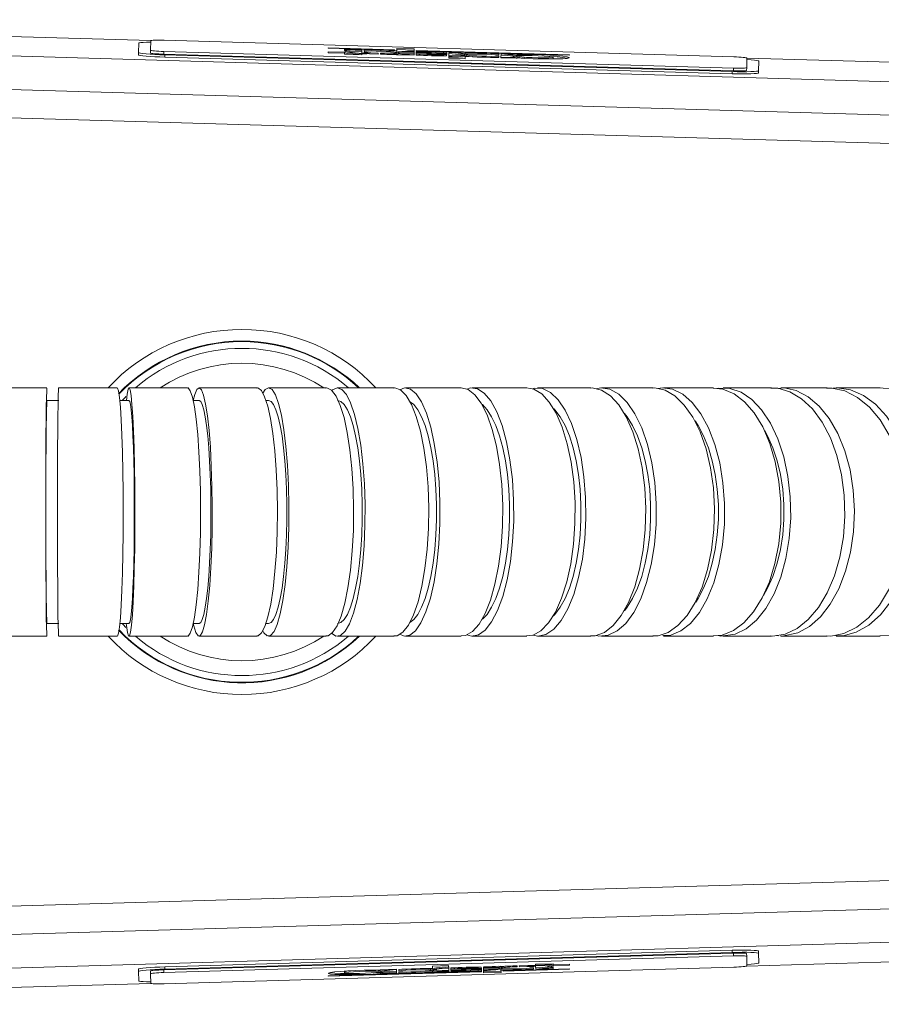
# Model space of a CAD drawing. Extents: x 13 to 426, y 7 to 274.
# Tile 25 of 29: x 197 to 219, y 211 to 236. Entities that reach past the tile are written whole.
import ezdxf

# ---------------------------------------------------------------- set-up
doc = ezdxf.new("R2010")
doc.units = 0
doc.header["$MEASUREMENT"] = 0

msp = doc.modelspace()

# ---------------------------------------------------------------- linework, layer by layer
at = {"color": 7, "linetype": 'Continuous', "lineweight": 15}
for p, q in [((181.876, 235.734), (200.177, 235.199)), ((181.861, 235.234), (229.485, 233.842)), ((199.866, 235.135), (199.859, 234.892)), ((200.176, 235.197), (200.169, 234.951)), ((215.097, 234.782), (200.515, 235.208)), ((199.857, 234.837), (199.859, 234.892)), ((200.167, 234.881), (200.169, 234.951)), ((200.507, 234.92), (200.505, 234.85)), ((200.505, 234.85), (215.086, 234.424)), ((200.507, 234.92), (215.088, 234.494)), ((200.535, 234.831), (200.533, 234.775)), ((200.535, 234.831), (215.055, 234.406)), ((205.132, 234.902), (204.714, 234.914)), ((204.714, 234.889), (204.714, 234.914)), ((204.714, 234.889), (205.131, 234.876)), ((206.414, 234.965), (204.717, 235.014)), ((204.717, 235.004), (204.717, 235.014)), ((206.414, 234.955), (204.717, 235.004)), ((205.13, 234.851), (205.131, 234.876)), ((205.575, 234.838), (205.13, 234.851)), ((205.132, 234.902), (205.131, 234.876)), ((205.132, 234.915), (205.132, 234.902)), ((205.134, 234.982), (205.133, 234.943)), ((205.192, 234.951), (205.133, 234.953)), ((205.134, 234.982), (205.579, 234.969)), ((205.575, 234.838), (205.576, 234.863)), ((205.577, 234.889), (205.576, 234.871)), ((205.706, 234.86), (205.576, 234.863)), ((205.577, 234.889), (205.579, 234.961)), ((205.577, 234.889), (205.994, 234.877)), ((205.579, 234.969), (205.579, 234.965)), ((205.633, 234.901), (205.632, 234.891)), ((205.806, 234.886), (205.632, 234.891)), ((205.634, 234.961), (205.633, 234.928)), ((205.993, 234.851), (205.994, 234.877)), ((206.049, 234.875), (206.049, 234.85)), ((206.414, 234.955), (206.414, 234.965)), ((206.448, 234.883), (206.447, 234.854)), ((206.466, 234.837), (206.466, 234.845)), ((206.911, 234.824), (206.466, 234.837)), ((206.469, 234.935), (206.468, 234.906)), ((206.471, 234.997), (206.469, 234.935)), ((206.915, 234.955), (206.47, 234.968)), ((206.916, 234.984), (206.471, 234.997)), ((206.523, 234.902), (206.522, 234.875)), ((206.523, 234.902), (206.913, 234.89)), ((206.912, 234.861), (206.534, 234.872)), ((206.913, 234.894), (206.539, 234.905)), ((206.913, 234.89), (206.911, 234.832)), ((206.911, 234.828), (206.911, 234.824)), ((206.914, 234.922), (206.913, 234.894)), ((206.916, 234.984), (206.914, 234.926)), ((206.967, 234.828), (206.968, 234.862)), ((206.968, 234.889), (206.969, 234.922)), ((207.747, 234.864), (206.968, 234.887)), ((206.968, 234.864), (206.968, 234.887)), ((207.747, 234.841), (206.968, 234.864)), ((210.892, 234.834), (206.97, 234.948)), ((206.97, 234.948), (206.97, 234.938)), ((210.892, 234.824), (206.97, 234.938)), ((207.745, 234.806), (207.746, 234.839)), ((207.747, 234.866), (207.748, 234.9)), ((207.747, 234.841), (207.747, 234.864)), ((207.801, 234.802), (207.799, 234.745)), ((207.801, 234.806), (207.804, 234.896)), ((208.221, 234.891), (207.804, 234.904)), ((207.804, 234.9), (207.804, 234.904)), ((208.22, 234.863), (208.189, 234.863)), ((208.217, 234.732), (208.218, 234.795)), ((208.221, 234.883), (208.22, 234.858)), ((208.221, 234.891), (208.221, 234.883)), ((208.266, 234.83), (208.265, 234.801)), ((209.082, 234.832), (208.981, 234.837)), ((209.082, 234.8), (209.081, 234.767)), ((209.083, 234.861), (209.082, 234.827)), ((209.139, 234.857), (209.136, 234.767)), ((209.556, 234.852), (209.139, 234.865)), ((209.139, 234.861), (209.139, 234.865)), ((209.556, 234.824), (209.525, 234.824)), ((209.556, 234.844), (209.555, 234.819)), ((209.556, 234.844), (209.556, 234.852)), ((209.741, 234.815), (209.573, 234.815)), ((210.892, 234.834), (210.892, 234.824)), ((200.533, 234.775), (215.054, 234.351)), ((208.217, 234.732), (207.799, 234.745)), ((209.136, 234.763), (209.136, 234.759)), ((209.553, 234.747), (209.136, 234.759)), ((209.553, 234.747), (209.554, 234.756)), ((209.601, 234.791), (209.6, 234.762)), ((210.472, 234.744), (210.473, 234.773)), ((215.427, 234.505), (215.434, 234.751)), ((215.433, 234.753), (230.584, 234.31)), ((215.733, 234.428), (215.741, 234.671)), ((181.836, 234.379), (226.217, 233.081)), ((215.054, 234.351), (215.055, 234.406)), ((215.086, 234.424), (215.088, 234.494)), ((215.427, 234.505), (215.425, 234.435)), ((215.733, 234.428), (215.732, 234.372)), ((222.934, 232.452), (181.815, 233.655)), ((197.515, 226.306), (196.018, 226.306)), ((199.314, 226.306), (197.815, 226.306)), ((201.11, 226.306), (199.614, 226.306)), ((202.892, 226.306), (201.408, 226.306)), ((204.659, 226.306), (203.188, 226.306)), ((206.403, 226.306), (204.952, 226.306)), ((208.119, 226.306), (206.691, 226.306)), ((209.798, 226.306), (208.402, 226.306)), ((211.439, 226.306), (210.075, 226.306)), ((213.033, 226.306), (211.708, 226.306)), ((214.575, 226.306), (213.294, 226.306)), ((216.059, 226.306), (214.827, 226.306)), ((217.483, 226.306), (216.301, 226.306)), ((218.842, 226.306), (217.714, 226.306)), ((197.816, 225.982), (197.516, 225.982)), ((199.614, 225.982), (199.381, 225.982)), ((201.408, 225.982), (201.256, 225.982)), ((203.188, 225.982), (203.118, 225.982)), ((197.516, 220.267), (197.816, 220.267)), ((199.381, 220.267), (199.614, 220.267)), ((201.256, 220.267), (201.408, 220.267)), ((203.118, 220.267), (203.188, 220.267)), ((196.018, 219.943), (197.515, 219.943)), ((197.815, 219.943), (199.314, 219.943)), ((199.614, 219.943), (201.11, 219.943)), ((201.408, 219.943), (202.892, 219.943)), ((203.188, 219.943), (204.659, 219.943)), ((204.952, 219.943), (206.403, 219.943)), ((206.691, 219.943), (208.119, 219.943)), ((208.402, 219.943), (209.798, 219.943)), ((210.075, 219.943), (211.439, 219.943)), ((211.708, 219.943), (213.033, 219.943)), ((213.294, 219.943), (214.575, 219.943)), ((214.766, 219.945), (214.693, 219.961)), ((214.827, 219.943), (216.059, 219.943)), ((216.237, 219.955), (216.189, 219.96)), ((216.339, 219.944), (216.289, 219.949)), ((216.301, 219.943), (217.483, 219.943)), ((217.714, 219.943), (218.842, 219.943)), ((181.815, 212.594), (224.828, 213.852)), ((226.217, 213.168), (181.836, 211.87)), ((181.861, 211.015), (229.485, 212.407)), ((215.054, 211.898), (200.533, 211.474)), ((215.055, 211.843), (200.535, 211.418)), ((215.055, 211.843), (215.054, 211.898)), ((215.433, 211.496), (230.584, 211.939)), ((215.732, 211.877), (215.733, 211.822)), ((215.086, 211.825), (200.505, 211.399)), ((215.088, 211.755), (200.507, 211.329)), ((215.088, 211.755), (215.086, 211.825)), ((215.425, 211.814), (215.427, 211.745)), ((215.434, 211.498), (215.427, 211.745)), ((215.741, 211.579), (215.733, 211.822)), ((199.859, 211.357), (199.857, 211.413)), ((199.859, 211.357), (199.866, 211.114)), ((200.169, 211.298), (200.167, 211.368)), ((200.505, 211.399), (200.507, 211.329)), ((200.515, 211.041), (215.097, 211.467)), ((200.533, 211.474), (200.535, 211.418)), ((204.716, 211.245), (208.637, 211.36)), ((204.716, 211.235), (208.638, 211.35)), ((205.13, 211.349), (205.131, 211.32)), ((206.002, 211.353), (206.001, 211.382)), ((206.047, 211.4), (206.464, 211.412)), ((206.047, 211.4), (206.047, 211.391)), ((206.465, 211.408), (206.464, 211.412)), ((206.467, 211.314), (206.465, 211.404)), ((206.521, 211.374), (206.52, 211.408)), ((206.523, 211.314), (206.522, 211.348)), ((206.522, 211.343), (206.624, 211.343)), ((207.337, 211.392), (207.336, 211.421)), ((207.381, 211.492), (207.798, 211.505)), ((207.381, 211.492), (207.383, 211.43)), ((207.385, 211.342), (207.384, 211.367)), ((207.385, 211.362), (207.415, 211.363)), ((207.385, 211.333), (207.803, 211.345)), ((207.385, 211.333), (207.385, 211.342)), ((207.8, 211.447), (207.798, 211.505)), ((207.8, 211.443), (207.802, 211.353)), ((207.803, 211.349), (207.803, 211.345)), ((207.855, 211.447), (207.856, 211.413)), ((207.856, 211.411), (208.635, 211.434)), ((207.856, 211.411), (207.857, 211.388)), ((207.857, 211.388), (208.636, 211.411)), ((207.857, 211.387), (207.858, 211.353)), ((208.634, 211.47), (208.635, 211.436)), ((208.635, 211.434), (208.636, 211.411)), ((208.636, 211.409), (208.637, 211.376)), ((208.638, 211.35), (208.637, 211.36)), ((208.69, 211.477), (209.135, 211.49)), ((208.69, 211.473), (208.69, 211.477)), ((208.692, 211.411), (208.69, 211.469)), ((208.691, 211.44), (209.068, 211.451)), ((209.081, 211.422), (208.692, 211.411)), ((208.692, 211.408), (209.065, 211.419)), ((208.692, 211.379), (208.692, 211.408)), ((208.694, 211.318), (208.693, 211.375)), ((208.693, 211.347), (209.138, 211.36)), ((209.081, 211.422), (209.081, 211.449)), ((209.135, 211.49), (209.135, 211.482)), ((209.137, 211.392), (209.137, 211.421)), ((209.139, 211.331), (209.137, 211.392)), ((209.155, 211.446), (209.154, 211.474)), ((209.194, 211.376), (210.89, 211.426)), ((209.194, 211.366), (210.891, 211.415)), ((209.194, 211.376), (209.194, 211.366)), ((209.553, 211.476), (209.552, 211.502)), ((209.607, 211.504), (209.608, 211.478)), ((210.025, 211.49), (209.608, 211.478)), ((209.796, 211.48), (209.97, 211.485)), ((209.894, 211.512), (210.025, 211.516)), ((209.97, 211.475), (209.97, 211.485)), ((209.972, 211.415), (209.971, 211.448)), ((210.024, 211.541), (210.469, 211.554)), ((210.024, 211.541), (210.025, 211.516)), ((210.025, 211.49), (210.025, 211.508)), ((210.025, 211.49), (210.028, 211.418)), ((210.473, 211.424), (210.028, 211.411)), ((210.028, 211.411), (210.028, 211.414)), ((210.413, 211.451), (210.472, 211.452)), ((210.469, 211.554), (210.47, 211.529)), ((210.887, 211.541), (210.47, 211.529)), ((210.47, 211.503), (210.47, 211.529)), ((210.47, 211.503), (210.888, 211.516)), ((210.471, 211.49), (210.47, 211.503)), ((210.473, 211.424), (210.472, 211.463)), ((210.887, 211.541), (210.888, 211.516)), ((210.89, 211.426), (210.891, 211.415)), ((200.169, 211.298), (200.176, 211.052)), ((204.716, 211.235), (204.716, 211.245)), ((205.864, 211.321), (206.031, 211.331)), ((206.05, 211.303), (206.049, 211.328)), ((206.049, 211.323), (206.08, 211.324)), ((206.05, 211.294), (206.468, 211.306)), ((206.05, 211.303), (206.05, 211.294)), ((206.467, 211.31), (206.468, 211.306)), ((208.694, 211.318), (209.139, 211.331)), ((181.876, 210.515), (200.177, 211.05))]:
    msp.add_line(p, q, dxfattribs=at)
at = {"color": 7, "linetype": 'Continuous', "lineweight": 15, "flags": 128}
for points in [[(200.175, 235.16), (200.168, 235.16), (200.065, 235.158), (199.981, 235.154), (199.918, 235.149), (199.879, 235.142), (199.866, 235.135)], [(200.515, 235.208), (200.449, 235.21), (200.386, 235.21), (200.327, 235.21), (200.276, 235.209), (200.234, 235.207), (200.202, 235.205), (200.183, 235.201), (200.176, 235.197)], [(200.533, 234.775), (200.401, 234.78), (200.274, 234.786), (200.157, 234.793), (200.055, 234.802), (199.971, 234.81), (199.908, 234.819), (199.87, 234.828), (199.857, 234.837)], [(199.859, 234.892), (199.872, 234.883), (199.91, 234.875), (199.972, 234.866), (200.056, 234.857), (200.159, 234.849), (200.276, 234.841), (200.403, 234.835), (200.535, 234.831)], [(200.505, 234.85), (200.439, 234.853), (200.376, 234.856), (200.317, 234.859), (200.266, 234.863), (200.224, 234.868), (200.193, 234.872), (200.174, 234.877), (200.167, 234.881)], [(200.169, 234.951), (200.176, 234.947), (200.195, 234.942), (200.226, 234.938), (200.268, 234.933), (200.319, 234.929), (200.378, 234.926), (200.441, 234.923), (200.507, 234.92)], [(205.131, 234.887), (205.165, 234.879), (205.211, 234.871), (205.269, 234.864), (205.339, 234.857), (205.418, 234.85), (205.507, 234.843), (205.575, 234.838)], [(205.132, 234.915), (205.166, 234.908), (205.212, 234.9), (205.27, 234.893), (205.34, 234.885), (205.419, 234.878), (205.508, 234.872), (205.604, 234.865), (205.706, 234.86)], [(205.579, 234.965), (205.499, 234.964), (205.425, 234.963), (205.357, 234.961), (205.296, 234.959), (205.242, 234.955), (205.197, 234.952), (205.16, 234.947), (205.133, 234.943)], [(205.579, 234.961), (205.406, 234.958), (205.273, 234.951), (205.189, 234.941), (205.16, 234.928), (205.188, 234.914), (205.27, 234.899), (205.401, 234.885), (205.574, 234.871), (205.775, 234.86), (205.993, 234.851)], [(205.578, 234.932), (205.405, 234.929), (205.272, 234.922), (205.193, 234.913)], [(206.449, 234.898), (206.394, 234.907), (206.307, 234.916), (206.196, 234.923), (206.071, 234.929), (205.941, 234.932), (205.818, 234.933), (205.712, 234.932), (205.633, 234.928)], [(205.633, 234.901), (205.649, 234.899), (205.666, 234.897), (205.686, 234.895), (205.707, 234.893), (205.73, 234.891), (205.754, 234.889), (205.78, 234.887), (205.806, 234.886)], [(205.634, 234.961), (205.734, 234.961), (205.839, 234.96), (205.947, 234.958), (206.056, 234.955), (206.164, 234.951), (206.27, 234.946), (206.372, 234.941), (206.469, 234.935)], [(205.736, 234.932), (205.734, 234.932), (205.634, 234.933)], [(206.049, 234.875), (206.116, 234.874), (206.181, 234.873), (206.242, 234.873), (206.298, 234.874), (206.348, 234.875), (206.39, 234.877), (206.424, 234.88), (206.448, 234.883)], [(206.049, 234.85), (206.104, 234.848), (206.158, 234.847), (206.212, 234.846), (206.265, 234.845), (206.317, 234.845), (206.368, 234.845), (206.418, 234.845), (206.466, 234.845)], [(206.309, 234.845), (206.347, 234.846), (206.389, 234.848), (206.423, 234.851), (206.447, 234.854)], [(206.468, 234.906), (206.371, 234.912), (206.31, 234.915)], [(206.447, 234.854), (206.468, 234.847), (206.501, 234.84), (206.524, 234.836)], [(206.448, 234.883), (206.469, 234.876), (206.502, 234.869), (206.545, 234.862), (206.6, 234.854), (206.665, 234.847), (206.739, 234.841), (206.822, 234.834), (206.911, 234.828)], [(206.914, 234.926), (206.824, 234.925), (206.742, 234.924), (206.667, 234.921), (206.602, 234.918), (206.547, 234.914), (206.503, 234.909), (206.47, 234.904), (206.449, 234.898)], [(206.523, 234.902), (206.499, 234.894), (206.497, 234.886), (206.517, 234.877), (206.559, 234.867), (206.621, 234.858), (206.702, 234.849), (206.799, 234.84), (206.911, 234.832)], [(206.539, 234.905), (206.567, 234.908), (206.6, 234.911), (206.64, 234.914), (206.685, 234.917), (206.735, 234.919), (206.79, 234.92), (206.85, 234.921), (206.914, 234.922)], [(206.967, 234.833), (207.037, 234.826), (207.068, 234.823)], [(206.967, 234.828), (207.059, 234.823), (207.156, 234.819), (207.255, 234.815), (207.356, 234.811), (207.457, 234.809), (207.556, 234.807), (207.653, 234.806), (207.745, 234.806)], [(207.747, 234.866), (207.677, 234.874), (207.584, 234.881), (207.475, 234.887), (207.358, 234.891), (207.241, 234.894), (207.132, 234.894), (207.039, 234.892), (206.968, 234.889)], [(206.968, 234.862), (207.038, 234.854), (207.131, 234.847), (207.24, 234.841), (207.357, 234.837), (207.474, 234.834), (207.583, 234.834), (207.676, 234.836), (207.746, 234.839)], [(207.748, 234.9), (207.656, 234.905), (207.559, 234.909), (207.46, 234.913), (207.359, 234.917), (207.258, 234.919), (207.159, 234.921), (207.062, 234.922), (206.969, 234.922)], [(207.07, 234.893), (207.061, 234.893), (206.969, 234.894)], [(207.644, 234.806), (207.675, 234.807), (207.746, 234.811)], [(207.747, 234.871), (207.655, 234.876), (207.646, 234.876)], [(207.804, 234.896), (207.977, 234.883), (208.109, 234.868), (208.192, 234.853), (208.22, 234.839), (208.191, 234.826), (208.107, 234.816), (207.975, 234.809), (207.801, 234.806)], [(207.801, 234.802), (207.891, 234.803), (207.973, 234.805), (208.048, 234.807), (208.113, 234.81), (208.168, 234.814), (208.212, 234.819), (208.245, 234.824), (208.266, 234.83)], [(208.186, 234.825), (208.108, 234.839), (207.976, 234.854), (207.803, 234.867)], [(208.267, 234.845), (208.246, 234.852), (208.213, 234.859), (208.17, 234.867), (208.115, 234.874), (208.05, 234.881), (207.976, 234.887), (207.893, 234.894), (207.804, 234.9)], [(208.218, 234.795), (208.317, 234.789), (208.421, 234.783), (208.531, 234.778), (208.643, 234.774), (208.756, 234.771), (208.868, 234.768), (208.977, 234.767), (209.081, 234.767)], [(209.083, 234.861), (208.979, 234.866), (208.871, 234.871), (208.759, 234.876), (208.646, 234.879), (208.534, 234.881), (208.424, 234.883), (208.319, 234.883), (208.221, 234.883)], [(208.237, 234.794), (208.244, 234.795), (208.265, 234.801)], [(208.406, 234.854), (208.319, 234.854), (208.238, 234.854)], [(208.265, 234.801), (208.32, 234.792), (208.404, 234.784)], [(208.266, 234.83), (208.321, 234.821), (208.408, 234.812), (208.519, 234.805), (208.644, 234.799), (208.774, 234.796), (208.897, 234.795), (209.003, 234.796), (209.082, 234.8)], [(209.082, 234.827), (209.004, 234.835), (208.899, 234.843), (208.776, 234.849), (208.646, 234.853), (208.52, 234.855), (208.409, 234.854), (208.322, 234.851), (208.267, 234.845)], [(209.139, 234.857), (209.312, 234.844), (209.444, 234.829), (209.527, 234.814), (209.555, 234.8), (209.526, 234.787), (209.443, 234.777), (209.31, 234.77), (209.136, 234.767)], [(209.521, 234.786), (209.443, 234.8), (209.311, 234.815), (209.138, 234.828)], [(209.602, 234.806), (209.581, 234.813), (209.549, 234.82), (209.505, 234.827), (209.45, 234.835), (209.385, 234.842), (209.311, 234.848), (209.229, 234.855), (209.139, 234.861)], [(209.554, 234.756), (209.749, 234.744), (209.962, 234.735), (210.179, 234.73), (210.387, 234.728), (210.572, 234.729), (210.722, 234.735), (210.828, 234.743), (210.883, 234.754), (210.883, 234.768), (210.829, 234.782), (210.724, 234.797), (210.574, 234.811), (210.39, 234.823), (210.183, 234.833), (209.965, 234.84), (209.752, 234.844), (209.556, 234.844)], [(209.601, 234.791), (209.672, 234.78), (209.788, 234.77), (209.934, 234.762), (210.092, 234.757), (210.241, 234.756), (210.364, 234.758), (210.444, 234.764), (210.473, 234.773), (210.445, 234.783), (210.365, 234.794), (210.243, 234.804), (210.093, 234.811), (209.936, 234.815), (209.79, 234.816), (209.673, 234.813), (209.602, 234.806)], [(210.856, 234.747), (210.828, 234.753), (210.723, 234.768), (210.573, 234.782), (210.389, 234.794), (210.316, 234.798)], [(207.8, 234.773), (207.89, 234.774), (207.973, 234.776), (208.047, 234.778), (208.112, 234.781), (208.167, 234.785), (208.211, 234.79), (208.218, 234.791)], [(208.979, 234.767), (209.002, 234.768), (209.081, 234.772)], [(209.136, 234.763), (209.226, 234.764), (209.308, 234.765), (209.383, 234.768), (209.448, 234.771), (209.503, 234.775), (209.547, 234.78), (209.58, 234.785), (209.601, 234.791)], [(209.522, 234.748), (209.546, 234.751), (209.553, 234.752)], [(209.572, 234.755), (209.579, 234.756), (209.6, 234.762)], [(209.6, 234.762), (209.672, 234.751), (209.739, 234.745)], [(210.314, 234.728), (210.363, 234.729), (210.444, 234.735), (210.472, 234.744)], [(215.434, 234.751), (215.428, 234.756), (215.409, 234.76), (215.378, 234.764), (215.336, 234.769), (215.284, 234.773), (215.226, 234.776), (215.163, 234.78), (215.097, 234.782)], [(215.741, 234.671), (215.728, 234.679), (215.689, 234.688), (215.627, 234.697), (215.543, 234.706), (215.441, 234.714), (215.433, 234.714)], [(215.732, 234.372), (215.719, 234.365), (215.68, 234.358), (215.617, 234.353), (215.533, 234.349), (215.43, 234.347), (215.313, 234.346), (215.186, 234.348), (215.054, 234.351)], [(215.055, 234.406), (215.187, 234.403), (215.314, 234.402), (215.432, 234.402), (215.534, 234.404), (215.619, 234.408), (215.681, 234.413), (215.72, 234.42), (215.733, 234.428)], [(215.425, 234.435), (215.419, 234.431), (215.399, 234.428), (215.368, 234.425), (215.326, 234.423), (215.274, 234.422), (215.216, 234.422), (215.152, 234.423), (215.086, 234.424)], [(215.088, 234.494), (215.154, 234.492), (215.218, 234.492), (215.276, 234.492), (215.328, 234.493), (215.37, 234.495), (215.401, 234.497), (215.421, 234.501), (215.427, 234.505)], [(197.516, 219.953), (197.514, 219.946), (197.509, 220.015), (197.504, 220.173), (197.499, 220.414), (197.494, 220.733), (197.491, 221.119), (197.488, 221.562), (197.485, 222.049), (197.484, 222.567), (197.483, 223.101), (197.484, 223.635), (197.485, 224.155), (197.487, 224.646), (197.49, 225.093), (197.494, 225.485), (197.498, 225.81), (197.503, 226.058), (197.508, 226.223), (197.514, 226.3), (197.516, 226.295)], [(197.816, 226.301), (197.815, 226.305), (197.81, 226.25), (197.804, 226.107), (197.799, 225.878), (197.795, 225.572), (197.791, 225.196), (197.788, 224.761), (197.786, 224.28), (197.784, 223.766), (197.783, 223.234), (197.784, 222.699), (197.785, 222.175), (197.787, 221.679), (197.79, 221.224), (197.793, 220.822), (197.798, 220.487), (197.802, 220.225), (197.807, 220.047), (197.813, 219.955), (197.816, 219.954)], [(199.313, 219.953), (199.322, 219.947), (199.348, 220.017), (199.372, 220.176), (199.395, 220.418), (199.416, 220.737), (199.434, 221.123), (199.449, 221.567), (199.46, 222.055), (199.466, 222.573), (199.469, 223.107), (199.466, 223.641), (199.46, 224.161), (199.45, 224.651), (199.435, 225.098), (199.418, 225.489), (199.397, 225.813), (199.374, 226.06), (199.349, 226.224), (199.324, 226.3), (199.313, 226.295)], [(199.548, 225.982), (199.566, 226.143), (199.591, 226.268), (199.617, 226.305), (199.642, 226.251), (199.667, 226.109), (199.691, 225.882), (199.712, 225.577), (199.731, 225.201), (199.746, 224.768), (199.757, 224.287), (199.765, 223.773), (199.768, 223.241), (199.767, 222.706), (199.761, 222.182), (199.752, 221.686), (199.738, 221.23), (199.721, 220.827), (199.701, 220.491), (199.678, 220.228), (199.654, 220.049), (199.628, 219.956), (199.602, 219.953), (199.576, 220.04), (199.552, 220.215), (199.547, 220.267)], [(201.108, 219.953), (201.128, 219.948), (201.184, 220.021), (201.239, 220.182), (201.29, 220.427), (201.336, 220.749), (201.375, 221.137), (201.407, 221.583), (201.43, 222.072), (201.444, 222.591), (201.449, 223.125), (201.444, 223.659), (201.43, 224.178), (201.407, 224.667), (201.375, 225.112), (201.335, 225.501), (201.29, 225.822), (201.239, 226.067), (201.184, 226.228), (201.128, 226.301), (201.108, 226.295)], [(201.261, 225.982), (201.299, 226.137), (201.355, 226.266), (201.412, 226.305), (201.469, 226.254), (201.524, 226.115), (201.576, 225.89), (201.623, 225.587), (201.664, 225.214), (201.698, 224.782), (201.723, 224.302), (201.74, 223.789), (201.747, 223.258), (201.745, 222.722), (201.733, 222.198), (201.712, 221.7), (201.682, 221.243), (201.644, 220.839), (201.6, 220.5), (201.55, 220.235), (201.496, 220.053), (201.44, 219.957), (201.383, 219.952), (201.326, 220.036), (201.272, 220.209), (201.261, 220.267)], [(202.891, 219.954), (202.924, 219.949), (203.011, 220.026), (203.095, 220.192), (203.173, 220.44), (203.243, 220.766), (203.303, 221.157), (203.352, 221.605), (203.387, 222.096), (203.409, 222.616), (203.416, 223.15), (203.407, 223.684), (203.385, 224.202), (203.348, 224.689), (203.298, 225.132), (203.237, 225.517), (203.166, 225.836), (203.087, 226.076), (203.003, 226.234), (202.915, 226.302), (202.891, 226.296)], [(203.039, 226.165), (203.101, 226.262), (203.189, 226.306), (203.277, 226.259), (203.362, 226.123), (203.443, 225.902), (203.516, 225.603), (203.58, 225.233), (203.633, 224.803), (203.673, 224.326), (203.699, 223.814), (203.711, 223.283), (203.708, 222.747), (203.69, 222.222), (203.658, 221.723), (203.612, 221.264), (203.555, 220.857), (203.487, 220.514), (203.411, 220.246), (203.328, 220.06), (203.241, 219.96), (203.153, 219.95), (203.066, 220.03), (203.04, 220.083)], [(204.654, 219.954), (204.711, 219.952), (204.828, 220.035), (204.941, 220.206), (205.046, 220.46), (205.14, 220.79), (205.22, 221.186), (205.284, 221.637), (205.331, 222.13), (205.358, 222.652), (205.366, 223.187), (205.354, 223.72), (205.322, 224.236), (205.271, 224.721), (205.203, 225.16), (205.119, 225.541), (205.022, 225.855), (204.915, 226.09), (204.801, 226.241), (204.683, 226.304), (204.654, 226.297)], [(204.808, 226.232), (204.827, 226.255), (204.946, 226.305), (205.065, 226.265), (205.18, 226.135), (205.289, 225.92), (205.389, 225.626), (205.476, 225.26), (205.548, 224.834), (205.603, 224.36), (205.64, 223.85), (205.657, 223.32), (205.655, 222.784), (205.632, 222.258), (205.59, 221.756), (205.53, 221.293), (205.453, 220.882), (205.363, 220.536), (205.26, 220.262), (205.149, 220.07), (205.033, 219.964), (204.914, 219.948), (204.803, 220.017)], [(206.396, 219.954), (206.48, 219.955), (206.627, 220.047), (206.768, 220.226), (206.898, 220.487), (207.015, 220.823), (207.114, 221.224), (207.192, 221.68), (207.249, 222.176), (207.281, 222.7), (207.289, 223.235), (207.271, 223.767), (207.228, 224.281), (207.162, 224.762), (207.075, 225.197), (206.969, 225.572), (206.846, 225.879), (206.711, 226.107), (206.567, 226.25), (206.418, 226.305), (206.396, 226.299)], [(206.548, 226.257), (206.669, 226.305), (206.819, 226.272), (206.964, 226.151), (207.102, 225.943), (207.228, 225.655), (207.338, 225.296), (207.431, 224.875), (207.502, 224.404), (207.551, 223.897), (207.574, 223.368), (207.573, 222.832), (207.547, 222.304), (207.497, 221.8), (207.423, 221.333), (207.329, 220.917), (207.217, 220.564), (207.089, 220.283), (206.951, 220.083), (206.805, 219.969), (206.656, 219.946), (206.544, 219.995)], [(208.117, 219.953), (208.232, 219.961), (208.408, 220.062), (208.576, 220.251), (208.731, 220.521), (208.868, 220.865), (208.984, 221.273), (209.076, 221.734), (209.14, 222.234), (209.176, 222.759), (209.181, 223.295), (209.157, 223.826), (209.103, 224.337), (209.021, 224.813), (208.913, 225.242), (208.783, 225.61), (208.634, 225.908), (208.47, 226.127), (208.297, 226.261), (208.118, 226.305), (208.117, 226.305)], [(208.267, 226.268), (208.356, 226.303), (208.535, 226.28), (208.711, 226.169), (208.877, 225.97), (209.03, 225.691), (209.165, 225.339), (209.279, 224.924), (209.367, 224.458), (209.429, 223.955), (209.461, 223.427), (209.463, 222.891), (209.435, 222.362), (209.377, 221.854), (209.292, 221.383), (209.182, 220.96), (209.049, 220.6), (208.898, 220.31), (208.733, 220.101), (208.559, 219.978), (208.38, 219.944), (208.265, 219.98)], [(209.792, 219.95), (209.958, 219.97), (210.161, 220.083), (210.355, 220.283), (210.533, 220.563), (210.689, 220.916), (210.821, 221.332), (210.923, 221.798), (210.994, 222.303), (211.031, 222.83), (211.032, 223.366), (210.999, 223.895), (210.932, 224.403), (210.832, 224.873), (210.703, 225.295), (210.549, 225.654), (210.373, 225.942), (210.181, 226.15), (209.978, 226.272), (209.791, 226.301)], [(209.941, 226.278), (209.994, 226.299), (210.203, 226.288), (210.408, 226.189), (210.603, 226.001), (210.783, 225.733), (210.944, 225.39), (211.079, 224.983), (211.186, 224.523), (211.262, 224.024), (211.304, 223.499), (211.311, 222.963), (211.283, 222.432), (211.22, 221.92), (211.125, 221.443), (211.001, 221.014), (210.85, 220.644), (210.677, 220.345), (210.487, 220.125), (210.285, 219.989), (210.078, 219.943), (209.954, 219.969)], [(211.427, 219.954), (211.552, 219.954), (211.786, 220.041), (212.01, 220.217), (212.217, 220.475), (212.403, 220.809), (212.561, 221.207), (212.687, 221.661), (212.778, 222.156), (212.831, 222.678), (212.845, 223.214), (212.818, 223.746), (212.752, 224.261), (212.649, 224.744), (212.512, 225.181), (212.344, 225.559), (212.15, 225.868), (211.937, 226.099), (211.709, 226.246), (211.473, 226.304), (211.427, 226.298)], [(211.574, 226.28), (211.683, 226.305), (211.92, 226.269), (212.15, 226.144), (212.368, 225.933), (212.567, 225.642), (212.742, 225.28), (212.887, 224.857), (212.999, 224.384), (213.074, 223.876), (213.111, 223.346), (213.107, 222.811), (213.064, 222.284), (212.983, 221.78), (212.865, 221.315), (212.714, 220.902), (212.535, 220.551), (212.332, 220.273), (212.112, 220.077), (211.88, 219.967), (211.643, 219.947), (211.582, 219.965)], [(213.024, 219.954), (213.157, 219.953), (213.418, 220.04), (213.668, 220.215), (213.9, 220.472), (214.108, 220.805), (214.285, 221.203), (214.426, 221.656), (214.528, 222.151), (214.588, 222.673), (214.603, 223.208), (214.574, 223.741), (214.501, 224.256), (214.386, 224.739), (214.233, 225.177), (214.046, 225.555), (213.83, 225.865), (213.591, 226.097), (213.337, 226.245), (213.074, 226.304), (213.025, 226.299)], [(213.165, 226.284), (213.267, 226.305), (213.531, 226.269), (213.789, 226.144), (214.032, 225.932), (214.254, 225.642), (214.449, 225.279), (214.611, 224.856), (214.736, 224.383), (214.82, 223.875), (214.861, 223.345), (214.857, 222.809), (214.808, 222.282), (214.717, 221.779), (214.585, 221.314), (214.417, 220.901), (214.217, 220.55), (213.99, 220.273), (213.744, 220.077), (213.485, 219.967), (213.282, 219.96)], [(214.57, 219.95), (214.803, 219.971), (215.087, 220.086), (215.357, 220.287), (215.605, 220.569), (215.824, 220.924), (216.007, 221.34), (216.15, 221.808), (216.248, 222.313), (216.298, 222.841), (216.299, 223.377), (216.252, 223.906), (216.157, 224.412), (216.017, 224.882), (215.836, 225.303), (215.619, 225.661), (215.373, 225.947), (215.103, 226.153), (214.82, 226.274), (214.569, 226.3)], [(214.674, 226.289), (214.706, 226.298), (214.997, 226.29), (215.284, 226.193), (215.557, 226.008), (215.81, 225.741), (216.035, 225.4), (216.226, 224.995), (216.377, 224.536), (216.484, 224.038), (216.543, 223.513), (216.555, 222.978), (216.517, 222.446), (216.431, 221.934), (216.299, 221.456), (216.126, 221.025), (215.916, 220.653), (215.675, 220.352), (215.41, 220.129), (215.128, 219.992), (214.766, 219.945), (214.766, 219.945)], [(216.045, 219.951), (216.095, 219.943), (216.411, 219.999), (216.717, 220.143), (217.003, 220.372), (217.264, 220.679), (217.489, 221.055), (217.675, 221.49), (217.814, 221.971), (217.904, 222.485), (217.941, 223.018), (217.925, 223.553), (217.856, 224.076), (217.736, 224.572), (217.568, 225.027), (217.358, 225.428), (217.11, 225.764), (216.833, 226.025), (216.534, 226.203), (216.221, 226.294), (216.045, 226.294)], [(216.229, 226.292), (216.383, 226.302), (216.697, 226.234), (217.001, 226.078), (217.284, 225.838), (217.54, 225.52), (217.76, 225.135), (217.939, 224.692), (218.072, 224.206), (218.154, 223.688), (218.184, 223.154), (218.16, 222.62), (218.084, 222.1), (217.957, 221.609), (217.783, 221.16), (217.566, 220.768), (217.314, 220.443), (217.034, 220.194), (216.732, 220.027), (216.339, 219.944)], [(217.469, 219.953), (217.577, 219.947), (217.916, 220.016), (218.243, 220.175), (218.548, 220.416), (218.823, 220.735), (219.06, 221.122), (219.252, 221.565), (219.394, 222.053), (219.481, 222.571), (219.513, 223.105), (219.486, 223.639), (219.402, 224.159), (219.264, 224.649), (219.076, 225.096), (218.842, 225.487), (218.569, 225.812), (218.266, 226.059), (217.941, 226.224), (217.602, 226.3), (217.469, 226.295)], [(217.633, 226.293), (217.745, 226.305), (218.085, 226.252), (218.415, 226.11), (218.724, 225.883), (219.006, 225.578), (219.25, 225.203), (219.451, 224.77), (219.602, 224.289), (219.701, 223.776), (219.742, 223.244), (219.726, 222.708), (219.653, 222.185), (219.525, 221.688), (219.345, 221.232), (219.119, 220.829), (218.854, 220.492), (218.555, 220.229), (218.233, 220.049), (217.897, 219.956), (217.698, 219.961)], [(218.839, 219.951), (219.113, 219.968), (219.47, 220.079), (219.81, 220.278), (220.122, 220.556), (220.398, 220.908), (220.63, 221.322), (220.81, 221.788), (220.936, 222.292), (221.001, 222.819), (221.005, 223.355), (220.948, 223.885), (220.831, 224.392), (220.658, 224.864), (220.433, 225.287), (220.163, 225.647), (219.855, 225.937), (219.518, 226.146), (219.163, 226.271), (218.84, 226.301)], [(197.516, 225.982), (197.512, 225.955), (197.508, 225.876), (197.504, 225.745), (197.501, 225.566), (197.497, 225.341), (197.494, 225.075), (197.492, 224.772), (197.49, 224.439), (197.488, 224.081), (197.487, 223.706), (197.487, 223.319), (197.487, 222.929), (197.487, 222.543), (197.488, 222.167), (197.49, 221.81), (197.492, 221.476), (197.494, 221.174), (197.497, 220.908), (197.501, 220.683), (197.504, 220.503), (197.508, 220.373), (197.512, 220.293), (197.516, 220.267)], [(199.614, 225.982), (199.633, 225.955), (199.652, 225.876), (199.669, 225.745), (199.686, 225.566), (199.702, 225.341), (199.715, 225.075), (199.727, 224.772), (199.737, 224.439), (199.745, 224.081), (199.75, 223.706), (199.752, 223.319), (199.752, 222.929), (199.75, 222.543), (199.745, 222.167), (199.737, 221.81), (199.727, 221.476), (199.715, 221.174), (199.702, 220.908), (199.686, 220.683), (199.669, 220.503), (199.652, 220.373), (199.633, 220.293), (199.614, 220.267), (199.614, 220.267)], [(201.408, 225.982), (201.45, 225.955), (201.49, 225.876), (201.53, 225.745), (201.567, 225.566), (201.601, 225.341), (201.631, 225.075), (201.657, 224.772), (201.679, 224.439), (201.695, 224.081), (201.707, 223.706), (201.712, 223.319), (201.712, 222.929), (201.707, 222.543), (201.695, 222.167), (201.679, 221.81), (201.657, 221.476), (201.631, 221.174), (201.601, 220.908), (201.567, 220.683), (201.53, 220.503), (201.49, 220.373), (201.45, 220.293), (201.408, 220.267)], [(203.188, 225.982), (203.252, 225.955), (203.315, 225.876), (203.375, 225.745), (203.432, 225.566), (203.485, 225.341), (203.532, 225.075), (203.572, 224.772), (203.605, 224.439), (203.631, 224.081), (203.648, 223.706), (203.657, 223.319), (203.657, 222.929), (203.648, 222.543), (203.631, 222.167), (203.605, 221.81), (203.572, 221.476), (203.532, 221.174), (203.485, 220.908), (203.432, 220.683), (203.375, 220.503), (203.315, 220.373), (203.252, 220.293), (203.188, 220.267)], [(204.952, 225.982), (205.039, 225.955), (205.123, 225.876), (205.205, 225.745), (205.282, 225.566), (205.353, 225.341), (205.416, 225.075), (205.471, 224.772), (205.516, 224.439), (205.55, 224.081), (205.574, 223.706), (205.585, 223.319), (205.585, 222.929), (205.574, 222.543), (205.55, 222.167), (205.516, 221.81), (205.471, 221.476), (205.416, 221.174), (205.353, 220.908), (205.282, 220.683), (205.205, 220.503), (205.123, 220.373), (205.039, 220.293), (204.952, 220.267)], [(206.825, 225.941), (206.906, 225.876), (207.008, 225.745), (207.104, 225.566), (207.193, 225.341), (207.273, 225.075), (207.341, 224.772), (207.398, 224.439), (207.441, 224.081), (207.47, 223.706), (207.485, 223.319), (207.485, 222.929), (207.47, 222.543), (207.441, 222.167), (207.398, 221.81), (207.341, 221.476), (207.273, 221.174), (207.193, 220.908), (207.104, 220.683), (207.008, 220.503), (206.906, 220.373), (206.806, 220.297)], [(208.647, 225.886), (208.66, 225.876), (208.783, 225.745), (208.898, 225.566), (209.005, 225.341), (209.1, 225.075), (209.183, 224.772), (209.25, 224.439), (209.302, 224.081), (209.337, 223.706), (209.355, 223.319), (209.355, 222.929), (209.337, 222.543), (209.302, 222.167), (209.25, 221.81), (209.183, 221.476), (209.1, 221.174), (209.005, 220.908), (208.898, 220.683), (208.783, 220.503), (208.665, 220.377)], [(210.499, 225.766), (210.518, 225.745), (210.653, 225.566), (210.777, 225.341), (210.887, 225.075), (210.983, 224.772), (211.062, 224.439), (211.122, 224.081), (211.163, 223.706), (211.184, 223.319), (211.184, 222.929), (211.163, 222.543), (211.122, 222.167), (211.062, 221.81), (210.983, 221.476), (210.887, 221.174), (210.777, 220.908), (210.653, 220.683), (210.518, 220.503), (210.483, 220.466)], [(212.301, 225.647), (212.364, 225.566), (212.505, 225.341), (212.631, 225.075), (212.74, 224.772), (212.83, 224.439), (212.898, 224.081), (212.945, 223.706), (212.968, 223.319), (212.968, 222.929), (212.945, 222.543), (212.898, 222.167), (212.83, 221.81), (212.74, 221.476), (212.631, 221.174), (212.505, 220.908), (212.364, 220.683), (212.297, 220.597)], [(214.109, 225.457), (214.184, 225.341), (214.325, 225.075), (214.446, 224.772), (214.547, 224.439), (214.623, 224.081), (214.675, 223.706), (214.701, 223.319), (214.701, 222.929), (214.675, 222.543), (214.623, 222.167), (214.547, 221.81), (214.446, 221.476), (214.325, 221.174), (214.184, 220.908), (214.126, 220.816)], [(215.887, 225.214), (215.962, 225.075), (216.096, 224.772), (216.207, 224.439), (216.291, 224.081), (216.348, 223.706), (216.377, 223.319), (216.377, 222.929), (216.348, 222.543), (216.291, 222.167), (216.207, 221.81), (216.096, 221.476), (215.962, 221.174), (215.857, 220.986)], [(215.054, 211.898), (215.186, 211.902), (215.313, 211.903), (215.43, 211.902), (215.533, 211.9), (215.617, 211.897), (215.68, 211.891), (215.719, 211.885), (215.732, 211.877)], [(215.733, 211.822), (215.72, 211.829), (215.681, 211.836), (215.619, 211.841), (215.534, 211.845), (215.432, 211.847), (215.314, 211.848), (215.187, 211.846), (215.055, 211.843)], [(215.086, 211.825), (215.152, 211.827), (215.216, 211.827), (215.274, 211.827), (215.326, 211.826), (215.368, 211.824), (215.399, 211.822), (215.419, 211.818), (215.425, 211.814)], [(215.427, 211.745), (215.421, 211.748), (215.401, 211.752), (215.37, 211.754), (215.328, 211.756), (215.276, 211.757), (215.218, 211.758), (215.154, 211.757), (215.088, 211.755)], [(199.857, 211.413), (199.87, 211.421), (199.908, 211.43), (199.971, 211.439), (200.055, 211.448), (200.157, 211.456), (200.274, 211.463), (200.401, 211.469), (200.533, 211.474)], [(200.535, 211.418), (200.403, 211.414), (200.276, 211.408), (200.159, 211.401), (200.056, 211.392), (199.972, 211.384), (199.91, 211.375), (199.872, 211.366), (199.859, 211.357)], [(200.167, 211.368), (200.174, 211.372), (200.193, 211.377), (200.224, 211.381), (200.266, 211.386), (200.317, 211.39), (200.376, 211.393), (200.439, 211.396), (200.505, 211.399)], [(206.047, 211.391), (205.852, 211.391), (205.638, 211.387), (205.421, 211.38), (205.214, 211.37), (205.029, 211.358), (204.88, 211.344), (204.775, 211.329), (204.72, 211.315), (204.721, 211.301), (204.776, 211.29), (204.882, 211.282), (205.032, 211.276), (205.216, 211.275), (205.424, 211.277), (205.641, 211.282), (205.855, 211.291), (206.05, 211.303)], [(205.287, 211.374), (205.238, 211.37), (205.158, 211.359), (205.13, 211.349)], [(206.002, 211.353), (205.93, 211.36), (205.814, 211.363), (205.668, 211.362), (205.51, 211.358), (205.361, 211.351), (205.239, 211.341), (205.159, 211.33), (205.131, 211.32), (205.159, 211.311), (205.24, 211.305), (205.362, 211.303), (205.512, 211.304), (205.67, 211.309), (205.815, 211.317), (205.931, 211.327), (206.002, 211.338)], [(206.001, 211.382), (205.929, 211.389), (205.862, 211.391)], [(206.029, 211.391), (206.022, 211.389), (206.001, 211.382)], [(206.465, 211.408), (206.375, 211.402), (206.293, 211.396), (206.219, 211.389), (206.154, 211.382), (206.099, 211.375), (206.055, 211.367), (206.023, 211.36), (206.002, 211.353)], [(206.002, 211.338), (206.023, 211.332), (206.056, 211.327), (206.1, 211.322), (206.156, 211.318), (206.221, 211.315), (206.295, 211.313), (206.378, 211.311), (206.467, 211.31)], [(206.078, 211.4), (206.054, 211.396), (206.047, 211.395)], [(206.467, 211.314), (206.294, 211.317), (206.161, 211.324), (206.077, 211.334), (206.049, 211.347), (206.077, 211.361), (206.16, 211.376), (206.292, 211.391), (206.465, 211.404)], [(206.081, 211.362), (206.16, 211.353), (206.293, 211.346), (206.466, 211.343)], [(207.383, 211.43), (207.284, 211.43), (207.179, 211.43), (207.07, 211.429), (206.958, 211.426), (206.845, 211.423), (206.733, 211.418), (206.624, 211.413), (206.52, 211.408)], [(206.622, 211.413), (206.599, 211.411), (206.52, 211.403)], [(207.337, 211.392), (207.282, 211.398), (207.195, 211.401), (207.083, 211.402), (206.958, 211.401), (206.828, 211.396), (206.705, 211.39), (206.6, 211.382), (206.521, 211.374)], [(206.522, 211.348), (206.601, 211.344), (206.706, 211.342), (206.829, 211.343), (206.959, 211.346), (207.085, 211.352), (207.196, 211.36), (207.282, 211.368), (207.337, 211.377)], [(206.523, 211.314), (206.627, 211.314), (206.736, 211.315), (206.848, 211.318), (206.961, 211.321), (207.073, 211.325), (207.182, 211.33), (207.287, 211.336), (207.385, 211.342)], [(207.336, 211.421), (207.281, 211.427), (207.197, 211.43)], [(207.199, 211.36), (207.286, 211.365), (207.366, 211.37)], [(207.364, 211.43), (207.357, 211.428), (207.336, 211.421)], [(207.8, 211.447), (207.71, 211.441), (207.628, 211.435), (207.554, 211.428), (207.489, 211.421), (207.434, 211.414), (207.39, 211.406), (207.358, 211.399), (207.337, 211.392)], [(207.337, 211.377), (207.358, 211.371), (207.391, 211.366), (207.436, 211.361), (207.491, 211.357), (207.556, 211.354), (207.63, 211.352), (207.713, 211.35), (207.803, 211.349)], [(207.799, 211.476), (207.709, 211.47), (207.627, 211.463), (207.553, 211.457), (207.488, 211.45), (207.433, 211.443), (207.389, 211.435), (207.382, 211.434)], [(207.802, 211.353), (207.629, 211.356), (207.496, 211.363), (207.413, 211.373), (207.384, 211.386), (207.412, 211.4), (207.495, 211.415), (207.627, 211.43), (207.8, 211.443)], [(207.417, 211.401), (207.495, 211.392), (207.628, 211.385), (207.802, 211.382)], [(208.634, 211.47), (208.541, 211.469), (208.445, 211.468), (208.345, 211.466), (208.245, 211.464), (208.144, 211.46), (208.044, 211.456), (207.948, 211.452), (207.855, 211.447)], [(207.957, 211.452), (207.926, 211.45), (207.855, 211.442)], [(208.635, 211.436), (208.564, 211.439), (208.471, 211.441), (208.362, 211.441), (208.245, 211.438), (208.128, 211.434), (208.019, 211.428), (207.927, 211.421), (207.856, 211.413)], [(207.857, 211.387), (207.928, 211.383), (208.021, 211.381), (208.13, 211.382), (208.247, 211.384), (208.364, 211.388), (208.473, 211.394), (208.566, 211.402), (208.636, 211.409)], [(207.857, 211.382), (207.95, 211.382), (207.959, 211.382)], [(207.858, 211.353), (207.951, 211.353), (208.047, 211.354), (208.147, 211.356), (208.248, 211.359), (208.348, 211.362), (208.448, 211.366), (208.544, 211.37), (208.637, 211.376)], [(208.634, 211.465), (208.564, 211.468), (208.532, 211.469)], [(208.534, 211.399), (208.544, 211.399), (208.636, 211.404)], [(209.155, 211.446), (209.134, 211.451), (209.101, 211.456), (209.057, 211.461), (209.001, 211.465), (208.936, 211.468), (208.862, 211.471), (208.779, 211.472), (208.69, 211.473)], [(209.081, 211.422), (209.105, 211.431), (209.106, 211.44), (209.086, 211.448), (209.044, 211.454), (208.981, 211.46), (208.9, 211.465), (208.802, 211.468), (208.69, 211.469)], [(209.065, 211.419), (209.038, 211.413), (209.005, 211.408), (208.966, 211.403), (208.921, 211.398), (208.871, 211.393), (208.815, 211.388), (208.756, 211.384), (208.692, 211.379)], [(208.693, 211.375), (208.782, 211.381), (208.864, 211.388), (208.939, 211.395), (209.003, 211.402), (209.058, 211.409), (209.102, 211.416), (209.135, 211.423), (209.155, 211.43)], [(209.154, 211.474), (209.133, 211.48), (209.1, 211.485), (209.076, 211.488)], [(209.552, 211.502), (209.497, 211.5), (209.442, 211.498), (209.389, 211.496), (209.335, 211.494), (209.283, 211.491), (209.232, 211.488), (209.183, 211.485), (209.135, 211.482)], [(209.137, 211.421), (209.233, 211.421), (209.294, 211.421)], [(209.972, 211.415), (209.872, 211.409), (209.767, 211.404), (209.66, 211.4), (209.551, 211.397), (209.443, 211.394), (209.336, 211.393), (209.234, 211.392), (209.137, 211.392)], [(209.292, 211.491), (209.254, 211.488), (209.212, 211.484), (209.178, 211.479), (209.154, 211.474)], [(209.553, 211.476), (209.486, 211.474), (209.421, 211.471), (209.36, 211.467), (209.304, 211.463), (209.255, 211.459), (209.213, 211.455), (209.179, 211.45), (209.155, 211.446)], [(209.155, 211.43), (209.211, 211.424), (209.298, 211.421), (209.409, 211.42), (209.535, 211.422), (209.664, 211.426), (209.787, 211.432), (209.892, 211.44), (209.971, 211.448)], [(210.028, 211.418), (210.2, 211.432), (210.332, 211.446), (210.415, 211.461), (210.443, 211.475), (210.415, 211.488), (210.332, 211.498), (210.2, 211.505), (210.027, 211.508), (209.825, 211.508), (209.607, 211.504)], [(209.97, 211.475), (209.954, 211.476), (209.936, 211.477), (209.917, 211.478), (209.895, 211.479), (209.872, 211.479), (209.848, 211.48), (209.823, 211.48), (209.796, 211.48)], [(209.869, 211.438), (209.871, 211.438), (209.971, 211.444)], [(210.471, 211.49), (210.437, 211.495), (210.39, 211.5), (210.331, 211.504), (210.262, 211.508), (210.182, 211.51), (210.093, 211.512), (209.997, 211.512), (209.894, 211.512)], [(210.47, 211.519), (210.436, 211.524), (210.389, 211.529), (210.331, 211.533), (210.261, 211.537), (210.181, 211.539), (210.092, 211.541), (210.024, 211.541)], [(210.027, 211.447), (210.199, 211.46), (210.331, 211.475), (210.41, 211.489)], [(210.028, 211.414), (210.107, 211.42), (210.181, 211.425), (210.249, 211.431), (210.31, 211.437), (210.363, 211.444), (210.408, 211.45), (210.444, 211.456), (210.472, 211.463)], [(215.097, 211.467), (215.163, 211.47), (215.226, 211.473), (215.284, 211.476), (215.336, 211.48), (215.378, 211.485), (215.409, 211.489), (215.428, 211.494), (215.434, 211.498)], [(215.433, 211.535), (215.441, 211.535), (215.543, 211.544), (215.627, 211.552), (215.689, 211.561), (215.728, 211.57), (215.741, 211.579)], [(199.866, 211.114), (199.879, 211.107), (199.918, 211.1), (199.981, 211.095), (200.065, 211.091), (200.168, 211.089), (200.175, 211.089)], [(200.507, 211.329), (200.441, 211.327), (200.378, 211.324), (200.319, 211.32), (200.268, 211.316), (200.226, 211.312), (200.195, 211.307), (200.176, 211.303), (200.169, 211.298)], [(204.746, 211.323), (204.775, 211.319), (204.881, 211.31), (205.031, 211.305), (205.216, 211.304), (205.289, 211.304)], [(200.176, 211.052), (200.183, 211.048), (200.202, 211.045), (200.234, 211.042), (200.276, 211.04), (200.327, 211.039), (200.386, 211.039), (200.449, 211.039), (200.515, 211.041)]]:
    msp.add_lwpolyline(points, dxfattribs=at)
at = {"color": 7, "linetype": 'Continuous', "lineweight": 15}
for radius, start, end in [(4.676, 90, 137.1403), (4.676, 42.8597, 90), (4.377, 90, 136.2326), (4.363, 90, 136.2095), (4.377, 46.6175, 90), (4.363, 46.8158, 90), (4.191, 49.3761, 130.6239), (3.81, 56.6054, 123.3946), (4.191, 135.1023, 137.0212), (4.191, 222.993, 224.881), (4.676, 222.8724, 317.1276), (4.377, 223.7447, 313.3679), (4.363, 223.8315, 313.1696), (4.191, 229.3921, 310.6079), (3.81, 236.6263, 303.3737)]:
    msp.add_arc((202.507, 223.125), radius, start, end, dxfattribs=at)

doc.saveas('drawing.dxf')
